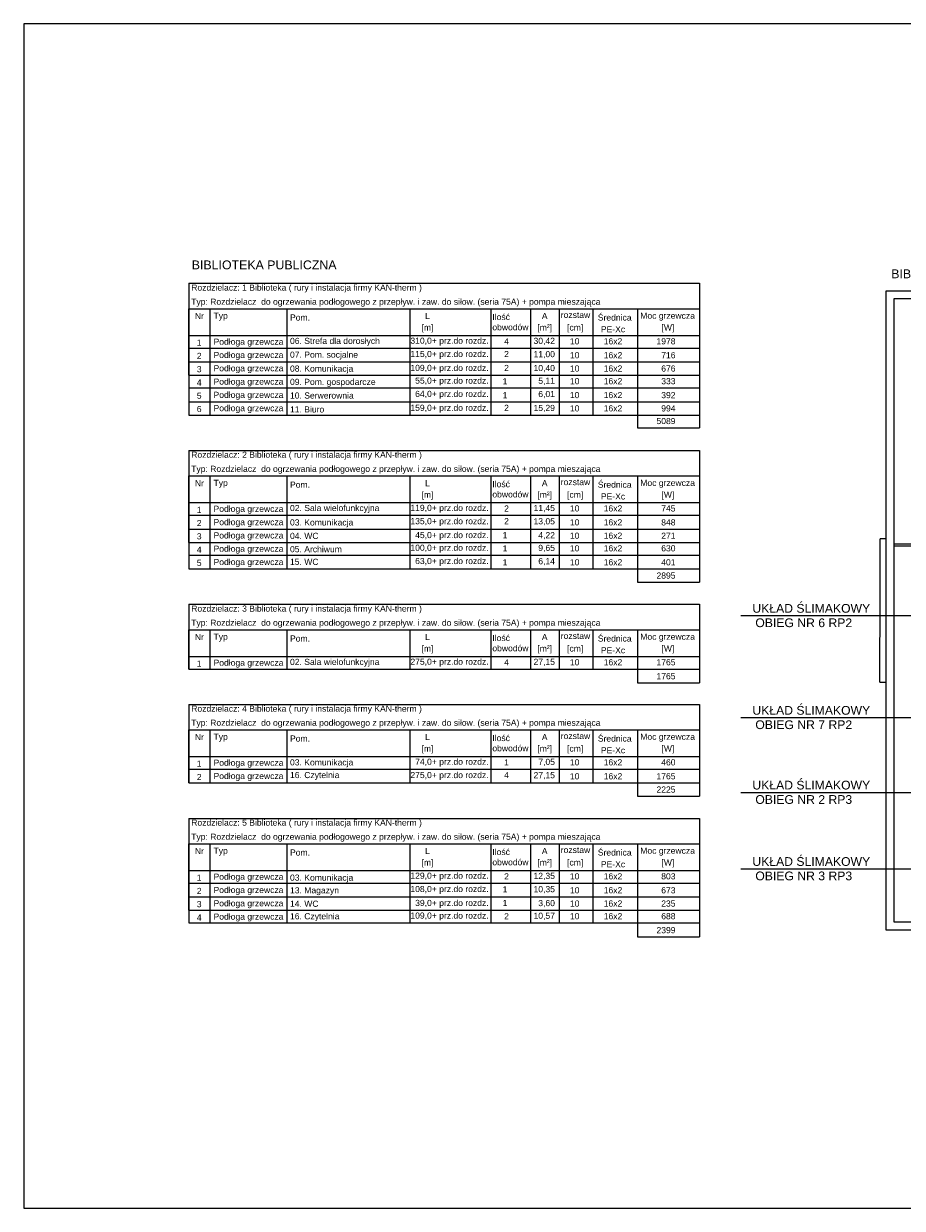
# Model space of a CAD drawing. Extents: x 280060 to 689961, y 120405 to 160329.
# Tile 10 of 85: x 655817 to 658019, y 149132 to 152102. Entities that reach past the tile are written whole.
import ezdxf

# ---------------------------------------------------------------- set-up
doc = ezdxf.new("R2010")
doc.units = 0
doc.header["$MEASUREMENT"] = 0
for name, color, linetype, lineweight in [('KAM-pro Biała Zarys', 7, 'CONTINUOUS', 9), ('KAM-pro Opis C.O.', 16, 'CONTINUOUS', 13), ('KAM-pro Opis Sanitarny', 7, 'CONTINUOUS', 18), ('KAM-pro Podkład Sanitarny', 253, 'CONTINUOUS', 25)]:
    doc.layers.add(name, color=color, linetype=linetype, lineweight=lineweight)
doc.styles.add('ARIAL', font='arial.ttf')
doc.styles.add('damian', font='arial.ttf')

msp = doc.modelspace()

# ---------------------------------------------------------------- linework, layer by layer
at = {"layer": 'KAM-pro Biała Zarys', "lineweight": 25}
msp.add_lwpolyline([(664216.5, 152102.4), (655816.5, 152102.4), (655816.5, 149132.4), (664216.5, 149132.4)], close=True, dxfattribs=at)
at = {"layer": 'KAM-pro Opis C.O.', "color": 32}
for p, q in [((657614.3, 150618.3), (658163.1, 150618.3)), ((657614.3, 150362.6), (658163.1, 150362.6)), ((657614.3, 150175.2), (658163.1, 150175.2)), ((657614.3, 149983.6), (658163.1, 149983.6))]:
    msp.add_line(p, q, dxfattribs=at)
at = {"layer": 'KAM-pro Opis Sanitarny', "lineweight": 25}
for p, q in [((656230.3, 151451.5), (656230.3, 151121)), ((656230.3, 151451.5), (657511.2, 151451.5)), ((657511.2, 151451.5), (657511.2, 151089.3)), ((656230.3, 151387.7), (657511.2, 151387.7)), ((656230.3, 151221), (656230.3, 151387.7)), ((656283.6, 151387.7), (656283.6, 151121)), ((656476.3, 151387.7), (656476.3, 151121)), ((656784.6, 151387.7), (656784.6, 151121)), ((656987.3, 151387.7), (656987.3, 151121)), ((657087.1, 151387.7), (657087.1, 151121)), ((657158.6, 151387.7), (657158.6, 151121)), ((657243.4, 151387.7), (657243.4, 151121)), ((657355.5, 151387.7), (657355.5, 151089.3)), ((656230.3, 151321), (657511.2, 151321)), ((656230.3, 151289.3), (657511.2, 151289.3)), ((656230.3, 151254.4), (657511.2, 151254.4)), ((656230.3, 151221), (657511.2, 151221)), ((656230.3, 151189.3), (657511.2, 151189.3)), ((656230.3, 151154.4), (657511.2, 151154.4)), ((656230.3, 151121), (657511.2, 151121)), ((657355.5, 151089.3), (657511.2, 151089.3)), ((656230.3, 151032.4), (656230.3, 150735.3)), ((656230.3, 151032.4), (657511.2, 151032.4)), ((657511.2, 151032.4), (657511.2, 150702)), ((656230.3, 150968.6), (657511.2, 150968.6)), ((656230.3, 150802), (656230.3, 150968.6)), ((656283.6, 150968.6), (656283.6, 150735.3)), ((656476.3, 150968.6), (656476.3, 150735.3)), ((656784.6, 150968.6), (656784.6, 150735.3)), ((656987.3, 150968.6), (656987.3, 150735.3)), ((657087.1, 150968.6), (657087.1, 150735.3)), ((657158.6, 150968.6), (657158.6, 150735.3)), ((657243.4, 150968.6), (657243.4, 150735.3)), ((657355.5, 150968.6), (657355.5, 150702)), ((656230.3, 150902), (657511.2, 150902)), ((656230.3, 150870.2), (657511.2, 150870.2)), ((656230.3, 150835.3), (657511.2, 150835.3)), ((656230.3, 150802), (657511.2, 150802)), ((656230.3, 150770.2), (657511.2, 150770.2)), ((656230.3, 150735.3), (657511.2, 150735.3)), ((657355.5, 150702), (657511.2, 150702)), ((656230.3, 150646.7), (656230.3, 150484.5)), ((656230.3, 150646.7), (657511.2, 150646.7)), ((657511.2, 150646.7), (657511.2, 150449.6)), ((656230.3, 150582.9), (657511.2, 150582.9)), ((656230.3, 150484.5), (656230.3, 150582.9)), ((656283.6, 150582.9), (656283.6, 150484.5)), ((656476.3, 150582.9), (656476.3, 150484.5)), ((656784.6, 150582.9), (656784.6, 150484.5)), ((656987.3, 150582.9), (656987.3, 150484.5)), ((657087.1, 150582.9), (657087.1, 150484.5)), ((657158.6, 150582.9), (657158.6, 150484.5)), ((657243.4, 150582.9), (657243.4, 150484.5)), ((657355.5, 150582.9), (657355.5, 150449.6)), ((656230.3, 150516.2), (657511.2, 150516.2)), ((656230.3, 150484.5), (657511.2, 150484.5)), ((657355.5, 150449.6), (657511.2, 150449.6)), ((656230.3, 150395.9), (656230.3, 150198.8)), ((656230.3, 150395.9), (657511.2, 150395.9)), ((657511.2, 150395.9), (657511.2, 150165.4)), ((656230.3, 150332.1), (657511.2, 150332.1)), ((656230.3, 150198.8), (656230.3, 150332.1)), ((656283.6, 150332.1), (656283.6, 150198.8)), ((656476.3, 150332.1), (656476.3, 150198.8)), ((656784.6, 150332.1), (656784.6, 150198.8)), ((656987.3, 150332.1), (656987.3, 150198.8)), ((657087.1, 150332.1), (657087.1, 150198.8)), ((657158.6, 150332.1), (657158.6, 150198.8)), ((657243.4, 150332.1), (657243.4, 150198.8)), ((657355.5, 150332.1), (657355.5, 150165.4)), ((656230.3, 150265.4), (657511.2, 150265.4)), ((656230.3, 150233.7), (657511.2, 150233.7)), ((656230.3, 150198.8), (657511.2, 150198.8)), ((657355.5, 150165.4), (657511.2, 150165.4)), ((656230.3, 150110.1), (656230.3, 149847.9)), ((656230.3, 150110.1), (657511.2, 150110.1)), ((657511.2, 150110.1), (657511.2, 149813)), ((656230.3, 150046.3), (657511.2, 150046.3)), ((656230.3, 149879.7), (656230.3, 150046.3)), ((656283.6, 150046.3), (656283.6, 149847.9)), ((656476.3, 150046.3), (656476.3, 149847.9)), ((656784.6, 150046.3), (656784.6, 149847.9)), ((656987.3, 150046.3), (656987.3, 149847.9)), ((657087.1, 150046.3), (657087.1, 149847.9)), ((657158.6, 150046.3), (657158.6, 149847.9)), ((657243.4, 150046.3), (657243.4, 149847.9)), ((657355.5, 150046.3), (657355.5, 149813)), ((656230.3, 149979.7), (657511.2, 149979.7)), ((656230.3, 149947.9), (657511.2, 149947.9)), ((656230.3, 149913), (657511.2, 149913)), ((656230.3, 149879.7), (657511.2, 149879.7)), ((656230.3, 149847.9), (657511.2, 149847.9)), ((657355.5, 149813), (657511.2, 149813))]:
    msp.add_line(p, q, dxfattribs=at)
at = {"layer": 'KAM-pro Podkład Sanitarny', "lineweight": 20, "ltscale": 13}
for p, q in [((657978.8, 149830), (657978.8, 151433)), ((657978.8, 151433), (658164.8, 151433)), ((657978.8, 151433), (658164.8, 151433)), ((657998.8, 150798), (657998.8, 151413)), ((657998.8, 151413), (658164.8, 151413)), ((657963.8, 150676.2), (657963.8, 150811.2)), ((657978.8, 150811.2), (657963.8, 150811.2)), ((657998.8, 150798), (658551.8, 150798)), ((657998.8, 150793), (657998.8, 150798)), ((657998.8, 149850), (657998.8, 150793)), ((657998.8, 150793), (658551.8, 150793)), ((657978.8, 150673.2), (657978.8, 150778.2)), ((657962.6, 150451.2), (657963.8, 150676.2)), ((657978.8, 150478.2), (657978.8, 150583.2)), ((657962.6, 150451.2), (657978.8, 150451.2)), ((658098.8, 149850), (657998.8, 149850)), ((658098.8, 149830), (657978.8, 149830))]:
    msp.add_line(p, q, dxfattribs=at)

# ---------------------------------------------------------------- texts
at = {"layer": 'KAM-pro Opis C.O.', "color": 32, "style": 'ARIAL'}
for s, p in [('UKŁAD ŚLIMAKOWY', (657643.4, 150625.6)), ('OBIEG NR 6 RP2 ', (657650.8, 150589.5)), ('UKŁAD ŚLIMAKOWY', (657643.4, 150369.9)), ('OBIEG NR 7 RP2 ', (657650.8, 150333.9)), ('UKŁAD ŚLIMAKOWY', (657643.4, 150182.5)), ('OBIEG NR 2 RP3 ', (657650.8, 150146.4)), ('UKŁAD ŚLIMAKOWY', (657643.4, 149990.9)), ('OBIEG NR 3 RP3 ', (657650.8, 149954.8))]:
    msp.add_text(s, height=21.87, dxfattribs=at).set_placement(p)
at = {"layer": 'KAM-pro Opis Sanitarny', "lineweight": 25, "char_height": 22.159, "width": 426.226, "attachment_point": 1, "rotation": 360, "style": 'damian'}
for insert in [(656237.9, 151508.8), (657991.6, 151486.4)]:
    msp.add_mtext('BIBLIOTEKA PUBLICZNA', dxfattribs=dict(at, insert=insert))
at = {"layer": 'KAM-pro Opis Sanitarny', "lineweight": 25, "char_height": 15.358}
for s, insert, attachment_point in [('{\\fArial|b0|i0|c238|p34;Rozdzielacz: 1 Biblioteka ( rury i instalacja firmy KAN-therm )}', (656236.6, 151428.5), 7), ('{\\fArial|b0|i0|c238|p34;Typ: Rozdzielacz  do ogrzewania podłogowego z przepływ. i zaw. do siłow. (seria 75A) + pompa mieszająca}', (656236.5, 151393), 7), ('\\fArial|b0|i0;Nr', (656257, 151361.8), 8), ('\\fArial|b0|i0;Typ', (656292.5, 151357.9), 7), ('{\\fArial|b0|i0|c238|p34;Pom.}', (656484.2, 151357.9), 7), ('\\fArial|b0|i0;L', (656828.9, 151361.8), 8), ('{\\fArial|b0|i0|c238|p34;Ilość \\Pobwodów}', (656991.5, 151333.5), 7), ('\\fArial|b0|i0;A', (657122.7, 151361.8), 8), ('{\\fArial|b0|i0|c238|p34;rozstaw}', (657163, 151364.3), 7), ('{\\fArial|b0|i0|c238|p34;Średnica}', (657298.2, 151357.9), 8), ('{\\fArial|b0|i0|c238|p34;Moc grzewcza}', (657430.9, 151357.9), 8), ('\\fArial|b0|i0;[m]', (656828.9, 151328.4), 8), ('\\fArial|b0|i0;[m²]', (657122.7, 151328.4), 8), ('{\\fArial|b0|i0|c238|p34;[cm]}', (657199.1, 151328.4), 8), ('{\\fArial|b0|i0|c238|p34;PE-Xc}', (657294, 151328.4), 8), ('{\\fArial|b0|i0|c238|p34;[W]}', (657431.6, 151328.4), 8), ('\\fArial|b0|i0;1', (656262.5, 151295.1), 9), ('\\fArial|b0|i0;Podłoga grzewcza', (656292.5, 151292.8), 7), ('{\\fArial|b0|i0|c238|p34;06. Strefa dla dorosłych}', (656484.2, 151294.8), 7), ('{\\fArial|b0|i0|c238|p34;310,0+ prz.do rozdz.}', (656982.2, 151295.3), 9), ('{\\fArial|b0|i0|c238|p34;4}', (657033, 151298.3), 9), ('{\\fArial|b0|i0|c238|p34;30,42}', (657148.4, 151296.7), 9), ('{\\fArial|b0|i0|c238|p34;10}', (657209.8, 151298.3), 9), ('{\\fArial|b0|i0|c238|p34;16x2}', (657317.2, 151298.3), 9), ('{\\fArial|b0|i0|c238|p34;1978}', (657450.7, 151298.3), 9), ('\\fArial|b0|i0;2', (656262.5, 151261.8), 9), ('\\fArial|b0|i0;Podłoga grzewcza', (656292.5, 151259.5), 7), ('{\\fArial|b0|i0|c238|p34;07. Pom. socjalne}', (656484.2, 151260.3), 7), ('{\\fArial|b0|i0|c238|p34;115,0+ prz.do rozdz.}', (656982.2, 151262), 9), ('{\\fArial|b0|i0|c238|p34;2}', (657033, 151266.5), 9), ('{\\fArial|b0|i0|c238|p34;11,00}', (657148.4, 151263.4), 9), ('{\\fArial|b0|i0|c238|p34;10}', (657209.8, 151263.4), 9), ('{\\fArial|b0|i0|c238|p34;16x2}', (657317.2, 151263.4), 9), ('{\\fArial|b0|i0|c238|p34;716}', (657450.7, 151263.3), 9), ('\\fArial|b0|i0;3', (656262.5, 151228.4), 9), ('\\fArial|b0|i0;Podłoga grzewcza', (656292.5, 151226.2), 7), ('{\\fArial|b0|i0|c238|p34;08. Komunikacja}', (656484.2, 151225.4), 7), ('{\\fArial|b0|i0|c238|p34;109,0+ prz.do rozdz.}', (656982.2, 151227.1), 9), ('{\\fArial|b0|i0|c238|p34;2}', (657033, 151231.6), 9), ('{\\fArial|b0|i0|c238|p34;10,40}', (657148.4, 151228.5), 9), ('{\\fArial|b0|i0|c238|p34;10}', (657209.8, 151230), 9), ('{\\fArial|b0|i0|c238|p34;16x2}', (657317.2, 151230.1), 9), ('{\\fArial|b0|i0|c238|p34;676}', (657450.7, 151230), 9), ('{\\fArial|b0|i0|c238|p34;4}', (656262.5, 151195.1), 9), ('\\fArial|b0|i0;Podłoga grzewcza', (656292.5, 151192.8), 7), ('{\\fArial|b0|i0|c238|p34;09. Pom. gospodarcze}', (656484.2, 151192.1), 7), ('{\\fArial|b0|i0|c238|p34;55,0+ prz.do rozdz.}', (656982.2, 151195.3), 9), ('{\\fArial|b0|i0|c238|p34;1}', (657029.3, 151198.3), 9), ('{\\fArial|b0|i0|c238|p34;5,11}', (657148.4, 151196.7), 9), ('{\\fArial|b0|i0|c238|p34;10}', (657209.8, 151198.3), 9), ('{\\fArial|b0|i0|c238|p34;16x2}', (657317.2, 151198.3), 9), ('{\\fArial|b0|i0|c238|p34;333}', (657450.7, 151198.3), 9), ('{\\fArial|b0|i0|c238|p34;5}', (656262.5, 151161.8), 9), ('\\fArial|b0|i0;Podłoga grzewcza', (656292.5, 151159.5), 7), ('{\\fArial|b0|i0|c238|p34;10. Serwerownia}', (656484.2, 151162.3), 7), ('{\\fArial|b0|i0|c238|p34;64,0+ prz.do rozdz.}', (656982.2, 151162), 9), ('{\\fArial|b0|i0|c238|p34;1}', (657029.3, 151163.4), 9), ('{\\fArial|b0|i0|c238|p34;6,01}', (657148.4, 151163.4), 9), ('{\\fArial|b0|i0|c238|p34;10}', (657209.8, 151163.4), 9), ('{\\fArial|b0|i0|c238|p34;16x2}', (657317.2, 151163.4), 9), ('{\\fArial|b0|i0|c238|p34;392}', (657450.7, 151163.3), 9), ('{\\fArial|b0|i0|c238|p34;6}', (656262.5, 151128.4), 9), ('\\fArial|b0|i0;Podłoga grzewcza', (656292.5, 151126.2), 7), ('{\\fArial|b0|i0|c238|p34;11. Biuro}', (656484.2, 151127.4), 7), ('{\\fArial|b0|i0|c238|p34;159,0+ prz.do rozdz.}', (656982.2, 151127.1), 9), ('{\\fArial|b0|i0|c238|p34;2}', (657033, 151131.6), 9), ('{\\fArial|b0|i0|c238|p34;15,29}', (657148.4, 151128.5), 9), ('{\\fArial|b0|i0|c238|p34;10}', (657209.8, 151130), 9), ('{\\fArial|b0|i0|c238|p34;16x2}', (657317.2, 151130.1), 9), ('{\\fArial|b0|i0|c238|p34;994}', (657450.7, 151130), 9), ('{\\fArial|b0|i0|c238|p34;5089}', (657450.7, 151098.3), 9), ('{\\fArial|b0|i0|c238|p34;Rozdzielacz: 2 Biblioteka ( rury i instalacja firmy KAN-therm )}', (656236.6, 151009.4), 7), ('{\\fArial|b0|i0|c238|p34;Typ: Rozdzielacz  do ogrzewania podłogowego z przepływ. i zaw. do siłow. (seria 75A) + pompa mieszająca}', (656236.5, 150974), 7), ('\\fArial|b0|i0;Nr', (656257, 150942.7), 8), ('\\fArial|b0|i0;Typ', (656292.5, 150938.8), 7), ('{\\fArial|b0|i0|c238|p34;Pom.}', (656484.2, 150938.8), 7), ('\\fArial|b0|i0;L', (656828.9, 150942.7), 8), ('{\\fArial|b0|i0|c238|p34;Ilość \\Pobwodów}', (656991.5, 150914.4), 7), ('\\fArial|b0|i0;A', (657122.7, 150942.7), 8), ('{\\fArial|b0|i0|c238|p34;rozstaw}', (657163, 150945.2), 7), ('{\\fArial|b0|i0|c238|p34;Średnica}', (657298.2, 150938.8), 8), ('{\\fArial|b0|i0|c238|p34;Moc grzewcza}', (657430.9, 150938.8), 8), ('\\fArial|b0|i0;[m]', (656828.9, 150909.3), 8), ('\\fArial|b0|i0;[m²]', (657122.7, 150909.3), 8), ('{\\fArial|b0|i0|c238|p34;[cm]}', (657199.1, 150909.3), 8), ('{\\fArial|b0|i0|c238|p34;PE-Xc}', (657294, 150909.3), 8), ('{\\fArial|b0|i0|c238|p34;[W]}', (657431.6, 150909.3), 8), ('\\fArial|b0|i0;1', (656262.5, 150876), 9), ('\\fArial|b0|i0;Podłoga grzewcza', (656292.5, 150873.8), 7), ('{\\fArial|b0|i0|c238|p34;02. Sala wielofunkcyjna}', (656484.2, 150875.8), 7), ('{\\fArial|b0|i0|c238|p34;119,0+ prz.do rozdz.}', (656982.2, 150876.2), 9), ('{\\fArial|b0|i0|c238|p34;2}', (657033, 150879.2), 9), ('{\\fArial|b0|i0|c238|p34;11,45}', (657148.4, 150877.6), 9), ('{\\fArial|b0|i0|c238|p34;10}', (657209.8, 150879.2), 9), ('{\\fArial|b0|i0|c238|p34;16x2}', (657317.2, 150879.2), 9), ('{\\fArial|b0|i0|c238|p34;745}', (657450.7, 150879.2), 9), ('\\fArial|b0|i0;2', (656262.5, 150842.7), 9), ('\\fArial|b0|i0;Podłoga grzewcza', (656292.5, 150840.4), 7), ('{\\fArial|b0|i0|c238|p34;03. Komunikacja}', (656484.2, 150839.7), 7), ('{\\fArial|b0|i0|c238|p34;135,0+ prz.do rozdz.}', (656982.2, 150842.9), 9), ('{\\fArial|b0|i0|c238|p34;2}', (657033, 150847.4), 9), ('{\\fArial|b0|i0|c238|p34;13,05}', (657148.4, 150844.3), 9), ('{\\fArial|b0|i0|c238|p34;10}', (657209.8, 150844.3), 9), ('{\\fArial|b0|i0|c238|p34;16x2}', (657317.2, 150844.3), 9), ('{\\fArial|b0|i0|c238|p34;848}', (657450.7, 150844.2), 9), ('\\fArial|b0|i0;3', (656262.5, 150809.4), 9), ('\\fArial|b0|i0;Podłoga grzewcza', (656292.5, 150807.1), 7), ('{\\fArial|b0|i0|c238|p34;04. WC}', (656484.2, 150810.4), 7), ('{\\fArial|b0|i0|c238|p34;45,0+ prz.do rozdz.}', (656982.2, 150808), 9), ('{\\fArial|b0|i0|c238|p34;1}', (657029.3, 150812.5), 9), ('{\\fArial|b0|i0|c238|p34;4,22}', (657148.4, 150809.4), 9), ('{\\fArial|b0|i0|c238|p34;10}', (657209.8, 150810.9), 9), ('{\\fArial|b0|i0|c238|p34;16x2}', (657317.2, 150811), 9), ('{\\fArial|b0|i0|c238|p34;271}', (657450.7, 150810.9), 9), ('{\\fArial|b0|i0|c238|p34;4}', (656262.5, 150776), 9), ('\\fArial|b0|i0;Podłoga grzewcza', (656292.5, 150773.8), 7), ('{\\fArial|b0|i0|c238|p34;05. Archiwum}', (656484.2, 150777), 7), ('{\\fArial|b0|i0|c238|p34;100,0+ prz.do rozdz.}', (656982.2, 150776.2), 9), ('{\\fArial|b0|i0|c238|p34;1}', (657029.3, 150779.2), 9), ('{\\fArial|b0|i0|c238|p34;9,65}', (657148.4, 150777.6), 9), ('{\\fArial|b0|i0|c238|p34;10}', (657209.8, 150779.2), 9), ('{\\fArial|b0|i0|c238|p34;16x2}', (657317.2, 150779.2), 9), ('{\\fArial|b0|i0|c238|p34;630}', (657450.7, 150779.2), 9), ('{\\fArial|b0|i0|c238|p34;5}', (656262.5, 150742.7), 9), ('\\fArial|b0|i0;Podłoga grzewcza', (656292.5, 150740.4), 7), ('{\\fArial|b0|i0|c238|p34;15. WC}', (656484.2, 150745.3), 7), ('{\\fArial|b0|i0|c238|p34;63,0+ prz.do rozdz.}', (656982.2, 150742.9), 9), ('{\\fArial|b0|i0|c238|p34;1}', (657029.3, 150744.3), 9), ('{\\fArial|b0|i0|c238|p34;6,14}', (657148.4, 150744.3), 9), ('{\\fArial|b0|i0|c238|p34;10}', (657209.8, 150744.3), 9), ('{\\fArial|b0|i0|c238|p34;16x2}', (657317.2, 150744.3), 9), ('{\\fArial|b0|i0|c238|p34;401}', (657450.7, 150744.2), 9), ('{\\fArial|b0|i0|c238|p34;2895}', (657450.7, 150710.9), 9), ('{\\fArial|b0|i0|c238|p34;Rozdzielacz: 3 Biblioteka ( rury i instalacja firmy KAN-therm )}', (656236.6, 150623.7), 7), ('{\\fArial|b0|i0|c238|p34;Typ: Rozdzielacz  do ogrzewania podłogowego z przepływ. i zaw. do siłow. (seria 75A) + pompa mieszająca}', (656236.5, 150588.2), 7), ('\\fArial|b0|i0;Nr', (656257, 150557), 8), ('\\fArial|b0|i0;Typ', (656292.5, 150553.1), 7), ('{\\fArial|b0|i0|c238|p34;Pom.}', (656484.2, 150553.1), 7), ('\\fArial|b0|i0;L', (656828.9, 150557), 8), ('{\\fArial|b0|i0|c238|p34;Ilość \\Pobwodów}', (656991.5, 150528.7), 7), ('\\fArial|b0|i0;A', (657122.7, 150557), 8), ('{\\fArial|b0|i0|c238|p34;rozstaw}', (657163, 150559.5), 7), ('{\\fArial|b0|i0|c238|p34;Średnica}', (657298.2, 150553.1), 8), ('{\\fArial|b0|i0|c238|p34;Moc grzewcza}', (657430.9, 150553.1), 8), ('\\fArial|b0|i0;[m]', (656828.9, 150523.6), 8), ('\\fArial|b0|i0;[m²]', (657122.7, 150523.6), 8), ('{\\fArial|b0|i0|c238|p34;[cm]}', (657199.1, 150523.6), 8), ('{\\fArial|b0|i0|c238|p34;PE-Xc}', (657294, 150523.6), 8), ('{\\fArial|b0|i0|c238|p34;[W]}', (657431.6, 150523.6), 8), ('\\fArial|b0|i0;1', (656262.5, 150490.3), 9), ('\\fArial|b0|i0;Podłoga grzewcza', (656292.5, 150488), 7), ('{\\fArial|b0|i0|c238|p34;02. Sala wielofunkcyjna}', (656484.2, 150490), 7), ('{\\fArial|b0|i0|c238|p34;275,0+ prz.do rozdz.}', (656982.2, 150490.5), 9), ('{\\fArial|b0|i0|c238|p34;4}', (657033, 150493.5), 9), ('{\\fArial|b0|i0|c238|p34;27,15}', (657148.4, 150491.9), 9), ('{\\fArial|b0|i0|c238|p34;10}', (657209.8, 150493.5), 9), ('{\\fArial|b0|i0|c238|p34;16x2}', (657317.2, 150493.5), 9), ('{\\fArial|b0|i0|c238|p34;1765}', (657450.7, 150493.5), 9), ('{\\fArial|b0|i0|c238|p34;1765}', (657450.7, 150458.5), 9), ('{\\fArial|b0|i0|c238|p34;Rozdzielacz: 4 Biblioteka ( rury i instalacja firmy KAN-therm )}', (656236.6, 150372.8), 7), ('{\\fArial|b0|i0|c238|p34;Typ: Rozdzielacz  do ogrzewania podłogowego z przepływ. i zaw. do siłow. (seria 75A) + pompa mieszająca}', (656236.5, 150337.4), 7), ('\\fArial|b0|i0;Nr', (656257, 150306.1), 8), ('\\fArial|b0|i0;Typ', (656292.5, 150302.3), 7), ('{\\fArial|b0|i0|c238|p34;Pom.}', (656484.2, 150302.3), 7), ('\\fArial|b0|i0;L', (656828.9, 150306.1), 8), ('{\\fArial|b0|i0|c238|p34;Ilość \\Pobwodów}', (656991.5, 150277.9), 7), ('\\fArial|b0|i0;A', (657122.7, 150306.1), 8), ('{\\fArial|b0|i0|c238|p34;rozstaw}', (657163, 150308.6), 7), ('{\\fArial|b0|i0|c238|p34;Średnica}', (657298.2, 150302.3), 8), ('{\\fArial|b0|i0|c238|p34;Moc grzewcza}', (657430.9, 150302.3), 8), ('\\fArial|b0|i0;[m]', (656828.9, 150272.8), 8), ('\\fArial|b0|i0;[m²]', (657122.7, 150272.8), 8), ('{\\fArial|b0|i0|c238|p34;[cm]}', (657199.1, 150272.8), 8), ('{\\fArial|b0|i0|c238|p34;PE-Xc}', (657294, 150272.8), 8), ('{\\fArial|b0|i0|c238|p34;[W]}', (657431.6, 150272.8), 8), ('\\fArial|b0|i0;1', (656262.5, 150239.5), 9), ('\\fArial|b0|i0;Podłoga grzewcza', (656292.5, 150237.2), 7), ('{\\fArial|b0|i0|c238|p34;03. Komunikacja}', (656484.2, 150238.1), 7), ('{\\fArial|b0|i0|c238|p34;74,0+ prz.do rozdz.}', (656982.2, 150239.7), 9), ('{\\fArial|b0|i0|c238|p34;1}', (657033, 150242.6), 9), ('{\\fArial|b0|i0|c238|p34;7,05}', (657148.4, 150241.1), 9), ('{\\fArial|b0|i0|c238|p34;10}', (657209.8, 150242.6), 9), ('{\\fArial|b0|i0|c238|p34;16x2}', (657317.2, 150242.6), 9), ('{\\fArial|b0|i0|c238|p34;460}', (657450.7, 150242.6), 9), ('{\\fArial|b0|i0|c238|p34;16. Czytelnia}', (656484.2, 150206.3), 7), ('{\\fArial|b0|i0|c238|p34;275,0+ prz.do rozdz.}', (656982.2, 150206.3), 9), ('{\\fArial|b0|i0|c238|p34;4}', (657033, 150210.9), 9), ('{\\fArial|b0|i0|c238|p34;27,15}', (657148.4, 150207.7), 9), ('{\\fArial|b0|i0|c238|p34;10}', (657209.8, 150207.7), 9), ('{\\fArial|b0|i0|c238|p34;16x2}', (657317.2, 150207.8), 9), ('{\\fArial|b0|i0|c238|p34;1765}', (657450.7, 150207.7), 9), ('\\fArial|b0|i0;2', (656262.5, 150206.1), 9), ('\\fArial|b0|i0;Podłoga grzewcza', (656292.5, 150203.9), 7), ('{\\fArial|b0|i0|c238|p34;2225}', (657450.7, 150174.4), 9), ('{\\fArial|b0|i0|c238|p34;Rozdzielacz: 5 Biblioteka ( rury i instalacja firmy KAN-therm )}', (656236.6, 150087.1), 7), ('{\\fArial|b0|i0|c238|p34;Typ: Rozdzielacz  do ogrzewania podłogowego z przepływ. i zaw. do siłow. (seria 75A) + pompa mieszająca}', (656236.5, 150051.7), 7), ('\\fArial|b0|i0;Nr', (656257, 150020.4), 8), ('\\fArial|b0|i0;Typ', (656292.5, 150016.6), 7), ('{\\fArial|b0|i0|c238|p34;Pom.}', (656484.2, 150016.6), 7), ('\\fArial|b0|i0;L', (656828.9, 150020.4), 8), ('{\\fArial|b0|i0|c238|p34;Ilość \\Pobwodów}', (656991.5, 149992.2), 7), ('\\fArial|b0|i0;A', (657122.7, 150020.4), 8), ('{\\fArial|b0|i0|c238|p34;rozstaw}', (657163, 150022.9), 7), ('{\\fArial|b0|i0|c238|p34;Średnica}', (657298.2, 150016.6), 8), ('{\\fArial|b0|i0|c238|p34;Moc grzewcza}', (657430.9, 150016.6), 8), ('\\fArial|b0|i0;[m]', (656828.9, 149987.1), 8), ('\\fArial|b0|i0;[m²]', (657122.7, 149987.1), 8), ('{\\fArial|b0|i0|c238|p34;[cm]}', (657199.1, 149987.1), 8), ('{\\fArial|b0|i0|c238|p34;PE-Xc}', (657294, 149987.1), 8), ('{\\fArial|b0|i0|c238|p34;[W]}', (657431.6, 149987.1), 8), ('\\fArial|b0|i0;1', (656262.5, 149953.7), 9), ('\\fArial|b0|i0;Podłoga grzewcza', (656292.5, 149951.5), 7), ('{\\fArial|b0|i0|c238|p34;03. Komunikacja}', (656484.2, 149949.2), 7), ('{\\fArial|b0|i0|c238|p34;129,0+ prz.do rozdz.}', (656982.2, 149954), 9), ('{\\fArial|b0|i0|c238|p34;2}', (657033, 149956.9), 9), ('{\\fArial|b0|i0|c238|p34;12,35}', (657148.4, 149955.3), 9), ('{\\fArial|b0|i0|c238|p34;10}', (657209.8, 149956.9), 9), ('{\\fArial|b0|i0|c238|p34;16x2}', (657317.2, 149956.9), 9), ('{\\fArial|b0|i0|c238|p34;803}', (657450.7, 149956.9), 9), ('\\fArial|b0|i0;2', (656262.5, 149920.4), 9), ('\\fArial|b0|i0;Podłoga grzewcza', (656292.5, 149918.2), 7), ('{\\fArial|b0|i0|c238|p34;13. Magazyn}', (656484.2, 149917.4), 7), ('{\\fArial|b0|i0|c238|p34;108,0+ prz.do rozdz.}', (656982.2, 149920.6), 9), ('{\\fArial|b0|i0|c238|p34;1}', (657029.3, 149924.4), 9), ('{\\fArial|b0|i0|c238|p34;10,35}', (657148.4, 149922), 9), ('{\\fArial|b0|i0|c238|p34;10}', (657209.8, 149922), 9), ('{\\fArial|b0|i0|c238|p34;16x2}', (657317.2, 149922.1), 9), ('{\\fArial|b0|i0|c238|p34;673}', (657450.7, 149921.9), 9), ('\\fArial|b0|i0;3', (656262.5, 149887.1), 9), ('\\fArial|b0|i0;Podłoga grzewcza', (656292.5, 149884.8), 7), ('{\\fArial|b0|i0|c238|p34;14. WC}', (656484.2, 149888.1), 7), ('{\\fArial|b0|i0|c238|p34;39,0+ prz.do rozdz.}', (656982.2, 149885.7), 9), ('{\\fArial|b0|i0|c238|p34;1}', (657029.3, 149890.3), 9), ('{\\fArial|b0|i0|c238|p34;3,60}', (657148.4, 149887.1), 9), ('{\\fArial|b0|i0|c238|p34;10}', (657209.8, 149888.6), 9), ('{\\fArial|b0|i0|c238|p34;16x2}', (657317.2, 149888.7), 9), ('{\\fArial|b0|i0|c238|p34;235}', (657450.7, 149888.6), 9), ('{\\fArial|b0|i0|c238|p34;4}', (656262.5, 149853.7), 9), ('\\fArial|b0|i0;Podłoga grzewcza', (656292.5, 149851.5), 7), ('{\\fArial|b0|i0|c238|p34;16. Czytelnia}', (656484.2, 149852.3), 7), ('{\\fArial|b0|i0|c238|p34;109,0+ prz.do rozdz.}', (656982.2, 149854), 9), ('{\\fArial|b0|i0|c238|p34;2}', (657033, 149856.9), 9), ('{\\fArial|b0|i0|c238|p34;10,57}', (657148.4, 149855.3), 9), ('{\\fArial|b0|i0|c238|p34;10}', (657209.8, 149856.9), 9), ('{\\fArial|b0|i0|c238|p34;16x2}', (657317.2, 149856.9), 9), ('{\\fArial|b0|i0|c238|p34;688}', (657450.7, 149856.9), 9), ('{\\fArial|b0|i0|c238|p34;2399}', (657450.7, 149821.9), 9)]:
    msp.add_mtext(s, dxfattribs=dict(at, insert=insert, attachment_point=attachment_point))

doc.saveas('drawing.dxf')
